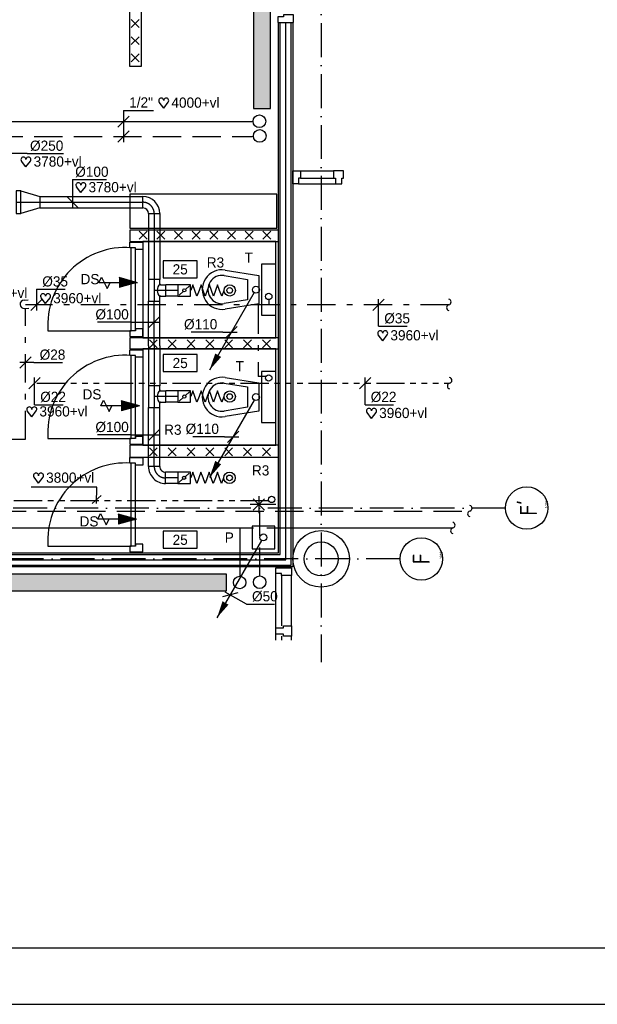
# Model space of a CAD drawing. Extents: x 25315 to 170951, y 867852 to 951952.
# Tile 2 of 119: x 40797 to 51003, y 867852 to 885252. Entities that reach past the tile are written whole.
import ezdxf
from ezdxf.enums import TextEntityAlignment as Align

# ---------------------------------------------------------------- set-up
doc = ezdxf.new("R2010")
doc.units = 0
doc.header["$LTSCALE"] = 100
for name, pattern in [('2322107', [2000, 1000, 1000]), ('2322108', [7, 5, -2]), ('2322109', [10, 5, -2, 1, -2]), ('2322110', [10, 5, -1, 1, -1, 1, -1]), ('2322111', [12, 5, -1, 1, -1, 1, -1, 1, -1]), ('CENTER2', [11.25, 7.5, -1.25, 1.25, -1.25]), ('CENTER4', [5, 3.125, -0.625, 0.625, -0.625]), ('DASHDOT', [9, 6, -1.5, 0, -1.5]), ('LURETOUR', [6, 4, -2])]:
    doc.linetypes.add(name, pattern=pattern)
doc.layers.get('0').update_dxf_attribs({"linetype": 'CONTINUOUS'})
for name, color, linetype in [('00KAD025', 2, 'CONTINUOUS'), ('00KAD070', 5, 'CONTINUOUS'), ('AL$7----_STRAMIEN', 1, 'DASHDOT'), ('ALN-----_BLOCKNAAM', 2, 'CONTINUOUS'), ('ALXAC---_LICHTBETON', 1, 'CONTINUOUS'), ('BOUW', 8, 'CONTINUOUS'), ('DOORSNEDE', 1, 'CONTINUOUS'), ('WL5233--', 4, 'CONTINUOUS'), ('WL524---', 4, 'CONTINUOUS'), ('WL531---', 4, 'CONTINUOUS'), ('WL532---', 4, 'CONTINUOUS'), ('WL5327--', 4, 'CONTINUOUS'), ('WL561---', 4, 'CONTINUOUS'), ('WL561---_AANVOER', 4, 'CONTINUOUS'), ('WL561---_RETOUR', 4, 'CONTINUOUS'), ('WL570---', 3, 'CONTINUOUS'), ('WL570---_HARTLIJN', 7, 'CONTINUOUS'), ('WL570---_RETOUR', 3, 'CONTINUOUS'), ('WM524---', 1, 'CONTINUOUS'), ('WM531---', 1, 'CONTINUOUS'), ('WM5327--', 1, 'CONTINUOUS'), ('WM561---', 1, 'CONTINUOUS'), ('WM570---', 1, 'CONTINUOUS')]:
    doc.layers.add(name, color=color, linetype=linetype)
doc.styles.add('BURO-018', font='BUROFONT.shx', dxfattribs={"height": 180})
doc.styles.get("Standard").update_dxf_attribs({"font": 'ISOCP'})

# ---------------------------------------------------------------- blocks, each defined once
blk = doc.blocks.new('HART')
at = {"color": 1}
for q in [(-39.7, 52.4), (39.7, 52.4)]:
    blk.add_line((0, 0), q, dxfattribs=at)
for centre, start, end in [((-22.1, 65.7), 0, 217.18669), ((22.1, 65.7), 322.81331, 180)]:
    blk.add_arc(centre, 22.1, start, end, dxfattribs=at)
blk = doc.blocks.new('LU-1D-F-64127')
at = {"color": 0, "linetype": 'CONTINUOUS'}
for p, q in [((-147.7, 0), (-145.6, 0)), ((-145.6, 0), (-127.4, 50)), ((-127.4, 50), (-109.2, 0)), ((-109.2, 0), (-91, -50)), ((-91, -50), (-72.8, 0)), ((-72.8, 0), (-54.6, 50)), ((-54.6, 50), (-36.4, 0)), ((-36.4, 0), (-18.2, -50)), ((-18.2, -50), (0, 0)), ((0, 0), (18.2, 50)), ((18.2, 50), (36.4, 0)), ((36.4, 0), (54.6, -50)), ((54.6, -50), (72.8, 0)), ((72.8, 0), (91, 50)), ((91, 50), (109.2, 0)), ((109.2, 0), (127.4, -50)), ((127.4, -50), (145.6, 0)), ((145.6, 0), (147.7, 0))]:
    blk.add_line(p, q, dxfattribs=at)
blk = doc.blocks.new('LDV2121')
at = {"color": 0, "linetype": 'CONTINUOUS'}
blk.add_line((-0.25, -0.43), (-6.75, -11.69), dxfattribs=at)
blk.add_lwpolyline([(-6.75, -11.69, 0, 1, 0), (-5.5, -9.53, 1, 1, 0)], format="xyseb", dxfattribs=at)
blk.add_circle((0, 0), 0.5, dxfattribs=at)
blk = doc.blocks.new('LU-1D-VCH-C864A928')
at = {"color": 0, "linetype": 'CONTINUOUS'}
for p, q in [((40, 100), (0, 100)), ((0, 100), (0, -100)), ((40, 100), (209, 50)), ((40, -100), (40, 100)), ((209, 50), (209, -50)), ((209, -50), (40, -100)), ((0, -100), (40, -100))]:
    blk.add_line(p, q, dxfattribs=at)
at = {"layer": 'WL570---_HARTLIJN', "linetype": 'CENTER4'}
blk.add_line((0, 0), (209, 0), dxfattribs=at)
blk = doc.blocks.new('LU-ORND')
at = {"color": 0, "linetype": 'CONTINUOUS'}
for p, q in [((-3, 1.5), (-3, -1.5)), ((3, 1.5), (-3, 1.5)), ((3, -1.5), (3, 1.5)), ((-3, -1.5), (3, -1.5))]:
    blk.add_line(p, q, dxfattribs=at)
blk = doc.blocks.new('LU-1D-KL-646F')
at = {"color": 0, "linetype": 'CONTINUOUS'}
for p, q in [((-55.9, 50), (-55.9, -50)), ((55.9, 50), (-55.9, 50)), ((45.4, 40.7), (10.4, 9.3)), ((55.9, -50), (55.9, 50)), ((-55.9, -50), (55.9, -50)), ((-10.4, -9.3), (-45.4, -40.7))]:
    blk.add_line(p, q, dxfattribs=at)
blk.add_circle((0, 0), 14, dxfattribs=at)
blk = doc.blocks.new('*U280')
at = {"layer": 'ALXAC---_LICHTBETON', "color": 0}
for p, q in [((23152.7, 47473.3), (23082.7, 47543.3)), ((23152.7, 47543.3), (23082.7, 47473.3)), ((23152.7, 47321.8), (23082.7, 47391.8)), ((23152.7, 47391.8), (23082.7, 47321.8)), ((23152.7, 47170.3), (23082.7, 47240.3)), ((23152.7, 47240.3), (23082.7, 47170.3)), ((23152.7, 47018.8), (23082.7, 47088.8)), ((23152.7, 47088.8), (23082.7, 47018.8)), ((23152.7, 46867.3), (23082.7, 46937.3)), ((23152.7, 46937.3), (23082.7, 46867.3)), ((23152.7, 46715.8), (23082.7, 46785.8)), ((23152.7, 46785.8), (23082.7, 46715.8)), ((23152.7, 46564.3), (23082.7, 46634.3)), ((23152.7, 46634.3), (23082.7, 46564.3)), ((23152.7, 46412.8), (23082.7, 46482.8)), ((23152.7, 46482.8), (23082.7, 46412.8)), ((23152.7, 46261.3), (23082.7, 46331.3)), ((23152.7, 46331.3), (23082.7, 46261.3)), ((23152.7, 46109.8), (23082.7, 46179.8)), ((23152.7, 46179.8), (23082.7, 46109.8))]:
    blk.add_line(p, q, dxfattribs=at)
blk = doc.blocks.new('CVHATCH1')
at = {"color": 0, "linetype": 'CONTINUOUS'}
blk.add_solid([(-0.5, -0.5), (0.5, -0.5), (-0.5, 0.5), (0.5, 0.5)], dxfattribs=at)
blk = doc.blocks.new('2322401')
at = {"color": 0, "linetype": 'CONTINUOUS'}
for p, q in [((-0.5, 0.5, 1), (-0.5, 0.5)), ((-0.5, 0.5, 1), (-0.5, -0.5, 1)), ((0.5, 0.5, 1), (-0.5, 0.5, 1)), ((0.5, 0.5), (-0.5, 0.5)), ((-0.5, 0.5), (-0.5, -0.5)), ((0.5, 0.5, 1), (0.5, 0.5)), ((0.5, -0.5, 1), (0.5, 0.5, 1)), ((0.5, -0.5), (0.5, 0.5)), ((-0.5, -0.5, 1), (-0.5, -0.5)), ((-0.5, -0.5, 1), (0.5, -0.5, 1)), ((-0.5, -0.5), (0.5, -0.5)), ((0.5, -0.5, 1), (0.5, -0.5))]:
    blk.add_line(p, q, dxfattribs=at)
blk = doc.blocks.new('1010')
at = {"layer": 'AL$7----_STRAMIEN', "color": 7, "linetype": 'CONTINUOUS'}
blk.add_circle((0, 750), 750, dxfattribs=at)
at = {"layer": 'ALN-----_BLOCKNAAM', "linetype": 'CONTINUOUS'}
blk.add_text('1010', height=100, dxfattribs=at).set_placement((0, 0))
blk = doc.blocks.new('*U322', base_point=(11562.2, 11021.5))
at = {"color": 0, "linetype": 'CONTINUOUS'}
for p, q in [((11562.2, 11253.1), (11562.2, 10971.5)), ((11562.2, 11253.1), (11827.2, 11253.1)), ((11612.2, 11203.1), (11512.2, 11103.1)), ((11612.2, 11071.5), (11512.2, 10971.5))]:
    blk.add_line(p, q, dxfattribs=at)
at = {"color": 0, "linetype": 'CONTINUOUS', "style": 'BURO-018'}
blk.add_text('1/2"', height=90, dxfattribs=at).set_placement((11612.2, 11278.1))
blk = doc.blocks.new('*U331', base_point=(13696, 8841.7))
at = {"color": 0, "linetype": 'CONTINUOUS'}
for p, q in [((13746, 8891.7), (13646, 8791.7)), ((13696, 8651.7), (13696, 8891.7)), ((13696, 8651.7), (13948, 8651.7))]:
    blk.add_line(p, q, dxfattribs=at)
at = {"color": 0, "linetype": 'CONTINUOUS', "style": 'BURO-018'}
blk.add_text('%%C22', height=90, dxfattribs=at).set_placement((13746, 8676.7))
blk = doc.blocks.new('*U332', base_point=(12515.8, 9293.4))
at = {"color": 0, "linetype": 'CONTINUOUS'}
for p, q in [((12565.8, 9343.4), (12465.8, 9243.4)), ((12440.8, 9293.4), (12160.8, 9293.4)), ((12440.8, 9293.4), (12565.8, 9293.4))]:
    blk.add_line(p, q, dxfattribs=at)
at = {"color": 0, "linetype": 'CONTINUOUS', "style": 'BURO-018'}
blk.add_text('%%c110', height=90, dxfattribs=at).set_placement((12390.8, 9318.4), align=Align.RIGHT)
blk = doc.blocks.new('*U333', base_point=(12504.5, 6972.1))
at = {"color": 0, "linetype": 'CONTINUOUS'}
for p, q in [((12572.8, 6990.4), (12436.2, 6953.8)), ((12647.3, 6889.7), (12461.2, 6997.1)), ((12647.3, 6889.7), (12897.2, 6889.7))]:
    blk.add_line(p, q, dxfattribs=at)
at = {"color": 0, "linetype": 'CONTINUOUS', "style": 'BURO-018'}
blk.add_text('%%c50', height=90, dxfattribs=at).set_placement((12697.3, 6914.7))
blk = doc.blocks.new('*U334', base_point=(12530.3, 8369.4))
at = {"color": 0, "linetype": 'CONTINUOUS'}
for p, q in [((12455.3, 8369.4), (12175.3, 8369.4)), ((12455.3, 8369.4), (12580.3, 8369.4)), ((12580.3, 8419.4), (12480.3, 8319.4))]:
    blk.add_line(p, q, dxfattribs=at)
at = {"color": 0, "linetype": 'CONTINUOUS', "style": 'BURO-018'}
blk.add_text('%%c110', height=90, dxfattribs=at).set_placement((12405.3, 8394.4), align=Align.RIGHT)
blk = doc.blocks.new('LU-1D-K-64')
at = {"color": 0, "linetype": 'CONTINUOUS'}
for p, q in [((-0.5, 50), (0.5, 50)), ((-0.5, -50), (0.5, -50))]:
    blk.add_line(p, q, dxfattribs=at)
at = {"layer": 'WL570---_HARTLIJN', "linetype": 'CENTER2'}
blk.add_line((-0.5, 0), (0.5, 0), dxfattribs=at)
blk = doc.blocks.new('LU-1D-B--1-645A64')
at = {"color": 0, "linetype": 'CONTINUOUS'}
for p, q in [((-100, -50), (-100, 50)), ((-50, -100), (50, -100))]:
    blk.add_line(p, q, dxfattribs=at)
for radius in [150, 50]:
    blk.add_arc((-100, -100), radius, 0, 90, dxfattribs=at)
at = {"layer": 'WL570---_HARTLIJN', "linetype": 'CENTER4'}
blk.add_arc((-100, -100), 100, 0, 90, dxfattribs=at)
blk = doc.blocks.new('LU-1D-B-1-645A64')
at = {"color": 0, "linetype": 'CONTINUOUS'}
for p, q in [((50, 100), (-50, 100)), ((-100, 50), (-100, -50))]:
    blk.add_line(p, q, dxfattribs=at)
for radius in [50, 150]:
    blk.add_arc((-100, 100), radius, 270, 0, dxfattribs=at)
at = {"layer": 'WL570---_HARTLIJN', "linetype": 'CENTER4'}
blk.add_arc((-100, 100), 100, 270, 0, dxfattribs=at)
blk = doc.blocks.new('LU-1D-T-5A-64645ABE65')
at = {"color": 0, "linetype": 'CONTINUOUS'}
for p, q in [((-50, 58), (-50, 101.3)), ((50, 101.3), (-50, 101.3)), ((50, 58), (50, 101.3)), ((-58, 50), (-95.4, 50)), ((-95.4, 50), (-95.4, -50)), ((95.4, 50), (58, 50)), ((95.4, -50), (95.4, 50)), ((-95.4, -50), (95.4, -50))]:
    blk.add_line(p, q, dxfattribs=at)
at = {"color": 0, "linetype": 'CONTINUOUS', "flags": 128}
for points in [[(-58, 50, 0.02182), (-57.1, 50, 0.037214), (-56.6, 50.1, 0.006436), (-55.6, 50.4, 0.02182), (-55.3, 50.5, 0.02182), (-54.6, 50.7, 0.02182), (-54, 51.1, 0.02182), (-53.4, 51.4, 0.02182), (-52.9, 51.9, 0.02182), (-52.3, 52.3, 0.02182), (-51.9, 52.9, 0.02182), (-51.4, 53.4, 0.02182), (-51.1, 54, 0.02182), (-50.7, 54.6, 0.02182), (-50.5, 55.3, 0.02182), (-50.4, 55.6, 0.006436), (-50.1, 56.6, 0.037214), (-50, 57.1, 0.02182), (-50, 58)], [(50, 58, 0.02182), (50, 57.1, 0.037214), (50.1, 56.6, 0.006436), (50.4, 55.6, 0.02182), (50.5, 55.3, 0.02182), (50.7, 54.6, 0.02182), (51.1, 54, 0.02182), (51.4, 53.4, 0.02182), (51.9, 52.9, 0.02182), (52.3, 52.3, 0.02182), (52.9, 51.9, 0.02182), (53.4, 51.4, 0.02182), (54, 51.1, 0.02182), (54.6, 50.7, 0.02182), (55.3, 50.5, 0.02182), (55.6, 50.4, 0.006436), (56.6, 50.1, 0.037214), (57.1, 50, 0.02182), (58, 50)]]:
    blk.add_lwpolyline(points, format="xyb", dxfattribs=at)
at = {"color": 0, "linetype": 'CONTINUOUS'}
blk.add_arc((0, 108), 82, 225, 315, dxfattribs=at)
at = {"layer": 'WL570---_HARTLIJN', "linetype": 'CENTER4'}
for p, q in [((0, 101.3), (0, 0)), ((-95.4, 0), (95.4, 0))]:
    blk.add_line(p, q, dxfattribs=at)
blk = doc.blocks.new('*U335', base_point=(10696, 9024.8))
at = {"color": 0, "linetype": 'CONTINUOUS'}
for p, q in [((10746, 9074.8), (10646, 8974.8)), ((10771, 9024.8), (10646, 9024.8)), ((10771, 9024.8), (11024.1, 9024.8))]:
    blk.add_line(p, q, dxfattribs=at)
at = {"color": 0, "linetype": 'CONTINUOUS', "style": 'BURO-018'}
blk.add_text('%%C28', height=90, dxfattribs=at).set_placement((10821, 9049.8))
blk = doc.blocks.new('*U339', base_point=(11376.7, 8841.7))
at = {"color": 0, "linetype": 'CONTINUOUS'}
for p, q in [((11426.7, 8891.7), (11326.7, 8791.7)), ((11376.7, 8651.7), (11376.7, 8891.7)), ((11376.7, 8651.7), (11628.7, 8651.7))]:
    blk.add_line(p, q, dxfattribs=at)
at = {"color": 0, "linetype": 'CONTINUOUS', "style": 'BURO-018'}
blk.add_text('%%C22', height=90, dxfattribs=at).set_placement((11426.7, 8676.7))
blk = doc.blocks.new('LU-ORNAM-646410')
at = {"color": 0, "linetype": 'CONTINUOUS'}
for radius in [50, 25]:
    blk.add_circle((0, 0), radius, dxfattribs=at)
blk = doc.blocks.new('*U340', base_point=(11110.3, 10490.8))
at = {"color": 0, "linetype": 'CONTINUOUS'}
for p, q in [((11110.3, 10640.8), (11110.3, 10390.8)), ((11110.3, 10640.8), (11410.2, 10640.8)), ((11060.4, 10490.7), (11160.1, 10391))]:
    blk.add_line(p, q, dxfattribs=at)
at = {"layer": 'WM570---', "linetype": 'CONTINUOUS', "style": 'BURO-018'}
blk.add_text('%%c100', height=90, dxfattribs=at).set_placement((11135.3, 10665.8))
blk = doc.blocks.new('*U341', base_point=(11783.3, 8385.6))
at = {"color": 0, "linetype": 'CONTINUOUS'}
for p, q in [((11633.3, 8385.6), (11333.4, 8385.6)), ((11633.3, 8385.6), (11883.3, 8385.6)), ((11783.5, 8335.7), (11883.2, 8435.4))]:
    blk.add_line(p, q, dxfattribs=at)
at = {"layer": 'WM570---', "linetype": 'CONTINUOUS', "style": 'BURO-018'}
blk.add_text('%%c100', height=90, dxfattribs=at).set_placement((11608.3, 8410.6), align=Align.RIGHT)
blk = doc.blocks.new('*U342', base_point=(11783.3, 9381))
at = {"color": 0, "linetype": 'CONTINUOUS'}
for p, q in [((11783.5, 9331.1), (11883.2, 9430.8)), ((11633.3, 9381), (11333.4, 9381)), ((11633.3, 9381), (11883.3, 9381))]:
    blk.add_line(p, q, dxfattribs=at)
at = {"layer": 'WM570---', "linetype": 'CONTINUOUS', "style": 'BURO-018'}
blk.add_text('%%c100', height=90, dxfattribs=at).set_placement((11608.3, 9406), align=Align.RIGHT)
blk = doc.blocks.new('*U321', base_point=(10561, 12448.5))
at = {"color": 0, "linetype": 'CONTINUOUS'}
for p, q in [((10711, 12448.5), (10386, 12448.5)), ((10485.9, 12398.6), (10386.2, 12498.3)), ((10711, 12448.5), (11031, 12448.5))]:
    blk.add_line(p, q, dxfattribs=at)
at = {"layer": 'WM570---', "linetype": 'CONTINUOUS', "style": 'BURO-018'}
blk.add_text('%%c250', height=90, dxfattribs=at).set_placement((10736, 12473.5))
blk = doc.blocks.new('*U428', base_point=(11355.3, 12988))
at = {"color": 0, "linetype": 'CONTINUOUS'}
for p, q in [((11405.3, 13038), (11305.3, 12938)), ((11355.3, 12798), (11355.3, 13038)), ((11355.3, 12798), (11608.5, 12798))]:
    blk.add_line(p, q, dxfattribs=at)
at = {"color": 0, "linetype": 'CONTINUOUS', "style": 'BURO-018'}
blk.add_text('%%C35', height=90, dxfattribs=at).set_placement((11405.3, 12823))
blk = doc.blocks.new('LDS')
at = {"color": 0, "linetype": 'CONTINUOUS'}
for p, q in [((0, 1), (1, 1)), ((0, -1), (1, -1))]:
    blk.add_line(p, q, dxfattribs=at)
blk.add_arc((0, 0), 1, 90, 270, dxfattribs=at)

msp = doc.modelspace()

# ---------------------------------------------------------------- linework, layer by layer
at = {"layer": '00KAD025', "linetype": 'CONTINUOUS'}
msp.add_line((25314.7, 867852.4), (170950.7, 867852.4), dxfattribs=at)
at = {"layer": '00KAD070', "linetype": 'CONTINUOUS'}
msp.add_line((26314.7, 868852.4), (169950.7, 868852.4), dxfattribs=at)
at = {"layer": 'AL$7----_STRAMIEN', "color": 1}
for p, q in [((46122.2, 910393.7), (46122.2, 873897.9)), ((49381.8, 876622.7), (30058.9, 876622.7)), ((47519, 875722.7), (28196.1, 875722.7))]:
    msp.add_line(p, q, dxfattribs=at)
at = {"layer": 'BOUW'}
for p, q in [((45372.2, 875832.8), (45372.2, 885202.1)), ((45372.2, 885202.1), (45622.2, 885202.1)), ((45402.2, 875802.8), (45402.2, 885202.1)), ((45497.2, 875707.8), (45497.2, 885202.1)), ((45592.2, 875612.8), (45592.2, 885202.1)), ((45622.2, 885202.1), (45622.2, 875582.8)), ((45756.2, 882578.8), (46341.2, 882578.8)), ((45722.2, 882350.8), (46375.2, 882350.8)), ((45756.2, 882452.8), (46341.2, 882452.8)), ((45343, 882170.9), (42743.2, 882170.9)), ((42743.2, 882170.9), (42743.2, 881570.9)), ((45343, 881570.9), (45343, 882170.9)), ((45372.2, 881532.9), (42742.2, 881532.9)), ((42742.2, 881532.9), (42742.2, 881332.9)), ((42743.2, 881570.9), (45343, 881570.9)), ((43048.4, 881373.6), (42908.4, 881513.6)), ((42908.4, 881373.6), (43048.4, 881513.6)), ((43360.9, 881373.6), (43220.9, 881513.6)), ((43220.9, 881373.6), (43360.9, 881513.6)), ((43673.4, 881373.6), (43533.4, 881513.6)), ((43533.4, 881373.6), (43673.4, 881513.6)), ((43985.9, 881373.6), (43845.9, 881513.6)), ((43845.9, 881373.6), (43985.9, 881513.6)), ((44298.4, 881373.6), (44158.4, 881513.6)), ((44158.4, 881373.6), (44298.4, 881513.6)), ((44610.9, 881373.6), (44470.9, 881513.6)), ((44470.9, 881373.6), (44610.9, 881513.6)), ((44923.4, 881373.6), (44783.4, 881513.6)), ((44783.4, 881373.6), (44923.4, 881513.6)), ((45235.9, 881373.6), (45095.9, 881513.6)), ((45095.9, 881373.6), (45235.9, 881513.6)), ((45372.2, 881332.9), (45372.2, 881532.9)), ((42742.2, 881332.9), (42992.2, 881332.9)), ((42742.2, 881322.9), (42970.2, 881322.9)), ((42742.2, 881222.9), (42742.2, 881322.9)), ((45322.2, 881332.9), (42970.2, 881332.9)), ((42970.2, 881332.9), (42970.2, 879632.9)), ((42970.2, 881322.9), (42970.2, 881188.9)), ((42992.2, 881332.9), (45372.2, 881332.9)), ((42992.2, 881332.9), (42992.2, 881332.9)), ((45322.2, 879632.9), (45322.2, 881332.9)), ((42844.2, 881222.9), (42742.2, 881222.9)), ((42764.2, 879754.9), (42764.2, 881222.9)), ((42844.2, 881188.9), (42844.2, 881222.9)), ((42844.2, 879754.9), (42844.2, 881222.9)), ((42970.2, 881188.9), (42844.2, 881188.9)), ((44427.7, 880828.5), (45022.2, 880732.9)), ((45322.2, 880932.9), (45072.2, 880932.9)), ((45072.2, 880932.9), (45072.2, 880032.9)), ((45322.2, 880032.9), (45322.2, 880932.9)), ((44411.9, 880729.8), (44822.2, 880663.8)), ((44822.2, 880663.8), (44822.2, 880302.1)), ((45022.2, 880732.9), (45022.2, 880232.9)), ((44172.2, 880382.9), (44172.2, 880382.9)), ((44822.2, 880302.1), (44411.9, 880236.1)), ((45022.2, 880232.9), (44427.7, 880137.4)), ((44522.2, 880132.9), (44522.2, 880132.9)), ((45072.2, 880032.9), (45322.2, 880032.9)), ((41296.2, 879754.9), (42764.2, 879754.9)), ((42844.2, 879754.9), (42742.2, 879754.9)), ((42742.2, 879754.9), (42742.2, 879654.9)), ((42970.2, 879788.9), (42844.2, 879788.9)), ((42844.2, 879788.9), (42844.2, 879754.9)), ((42970.2, 879654.9), (42970.2, 879788.9)), ((42742.2, 879654.9), (42970.2, 879654.9)), ((45372.2, 879632.9), (42742.2, 879632.9)), ((42742.2, 879632.9), (42742.2, 879432.9)), ((42970.2, 879632.9), (45322.2, 879632.9)), ((43228.6, 879454.1), (43088.6, 879594.1)), ((43088.6, 879454.1), (43228.6, 879594.1)), ((43561.5, 879454.1), (43421.5, 879594.1)), ((43421.5, 879454.1), (43561.5, 879594.1)), ((43894.3, 879454.1), (43754.3, 879594.1)), ((43754.3, 879454.1), (43894.3, 879594.1)), ((44227.2, 879454.1), (44087.2, 879594.1)), ((44087.2, 879454.1), (44227.2, 879594.1)), ((44560, 879454.1), (44420, 879594.1)), ((44420, 879454.1), (44560, 879594.1)), ((44892.9, 879454.1), (44752.9, 879594.1)), ((44752.9, 879454.1), (44892.9, 879594.1)), ((45225.8, 879454.1), (45085.8, 879594.1)), ((45085.8, 879454.1), (45225.8, 879594.1)), ((45372.2, 879432.9), (45372.2, 879632.9)), ((42742.2, 879432.9), (45372.2, 879432.9)), ((42742.2, 879419.5), (42970.2, 879419.5)), ((42742.2, 879319.5), (42742.2, 879419.5)), ((45322.2, 879432.9), (42970.2, 879432.9)), ((42970.2, 879432.9), (42970.2, 877732.9)), ((42970.2, 879419.5), (42970.2, 879285.5)), ((45322.2, 877732.9), (45322.2, 879432.9)), ((42844.2, 879319.5), (42742.2, 879319.5)), ((42764.2, 877851.5), (42764.2, 879319.5)), ((42844.2, 877851.5), (42844.2, 879319.5)), ((42844.2, 879285.5), (42844.2, 879319.5)), ((42970.2, 879285.5), (42844.2, 879285.5)), ((45322.2, 879032.9), (45072.2, 879032.9)), ((45072.2, 879032.9), (45072.2, 878132.9)), ((45322.2, 878132.9), (45322.2, 879032.9)), ((44427.7, 878928.5), (45022.2, 878832.9)), ((44411.9, 878829.8), (44822.2, 878763.8)), ((44822.2, 878763.8), (44822.2, 878402.1)), ((45022.2, 878832.9), (45022.2, 878332.9)), ((44172.2, 878482.9), (44172.2, 878482.9)), ((44822.2, 878402.1), (44411.9, 878336.1)), ((45022.2, 878332.9), (44427.7, 878237.4)), ((44522.2, 878232.9), (44522.2, 878232.9)), ((45072.2, 878132.9), (45322.2, 878132.9)), ((41296.2, 877851.5), (42764.2, 877851.5)), ((42844.2, 877851.5), (42742.2, 877851.5)), ((42742.2, 877851.5), (42742.2, 877751.5)), ((42970.2, 877885.5), (42844.2, 877885.5)), ((42844.2, 877885.5), (42844.2, 877851.5)), ((42970.2, 877751.5), (42970.2, 877885.5)), ((42742.2, 877751.5), (42970.2, 877751.5)), ((45372.2, 877732.9), (42742.2, 877732.9)), ((42742.2, 877732.9), (42742.2, 877518.9)), ((42970.2, 877732.9), (45322.2, 877732.9)), ((43228.6, 877546.9), (43088.6, 877686.9)), ((43088.6, 877546.9), (43228.6, 877686.9)), ((43561.5, 877546.9), (43421.5, 877686.9)), ((43421.5, 877546.9), (43561.5, 877686.9)), ((43894.3, 877546.9), (43754.3, 877686.9)), ((43754.3, 877546.9), (43894.3, 877686.9)), ((44227.2, 877546.9), (44087.2, 877686.9)), ((44087.2, 877546.9), (44227.2, 877686.9)), ((44560, 877546.9), (44420, 877686.9)), ((44420, 877546.9), (44560, 877686.9)), ((44892.9, 877546.9), (44752.9, 877686.9)), ((44752.9, 877546.9), (44892.9, 877686.9)), ((45225.8, 877546.9), (45085.8, 877686.9)), ((45085.8, 877546.9), (45225.8, 877686.9)), ((45372.2, 877518.9), (45372.2, 877732.9)), ((42742.2, 877518.9), (45372.2, 877518.9)), ((42742.2, 877515.2), (42970.2, 877515.2)), ((42742.2, 877415.2), (42742.2, 877515.2)), ((42970.2, 877515.2), (42970.2, 877381.2)), ((42844.2, 877415.2), (42742.2, 877415.2)), ((42764.2, 875947.2), (42764.2, 877415.2)), ((42844.2, 877381.2), (42844.2, 877415.2)), ((42844.2, 875947.2), (42844.2, 877415.2)), ((42970.2, 877381.2), (42844.2, 877381.2)), ((45122.2, 876782.9), (44922.2, 876582.9)), ((44922.2, 876782.9), (45122.2, 876582.9)), ((45022.2, 876832.9), (45022.2, 876532.9)), ((45322.2, 876682.9), (44872.2, 876682.9)), ((31902.2, 875832.8), (45372.2, 875832.8)), ((31902.2, 875802.8), (45402.2, 875802.8)), ((31902.2, 875707.8), (45497.2, 875707.8)), ((31902.2, 875612.8), (45592.2, 875612.8)), ((45622.2, 875582.8), (31902.2, 875582.8)), ((45322.2, 875462.8), (45322.2, 875562.8)), ((45322.2, 875562.8), (45600.2, 875562.8)), ((45600.2, 875562.8), (45600.2, 875428.8)), ((45424.2, 875462.8), (45322.2, 875462.8)), ((45322.2, 874506.8), (45322.2, 875462.8)), ((45424.2, 875428.8), (45424.2, 875462.8)), ((45600.2, 875428.8), (45424.2, 875428.8)), ((45424.2, 875428.8), (45424.2, 874540.8)), ((45600.2, 874540.8), (45600.2, 875428.8)), ((45456.2, 874506.8), (45456.2, 874540.8)), ((45456.2, 874540.8), (45600.2, 874540.8)), ((45600.2, 874540.8), (45600.2, 874360.8)), ((45322.2, 874394.8), (45322.2, 874506.8)), ((45322.2, 874506.8), (45456.2, 874506.8)), ((45456.2, 874394.8), (45322.2, 874394.8)), ((45322.2, 874287.4), (45322.2, 874394.8)), ((45424.2, 874360.8), (45424.2, 874287.4)), ((45456.2, 874360.8), (45456.2, 874394.8)), ((45600.2, 874360.8), (45456.2, 874360.8)), ((45600.2, 874287.4), (45600.2, 874360.8))]:
    msp.add_line(p, q, dxfattribs=at)
msp.add_lwpolyline([(42942.2, 887456.9), (42942.2, 884426.9), (42742.2, 884426.9), (42742.2, 887456.9)], close=True, dxfattribs=at)
for points in [[(45358.2, 885202.1), (45636.2, 885202.1), (45636.2, 885336.1), (45460.2, 885336.1), (45460.2, 885302.1), (45358.2, 885302.1), (45358.2, 885202.1)], [(45622.2, 882350.8), (45622.2, 882578.8), (45756.2, 882578.8), (45756.2, 882452.8), (45722.2, 882452.8), (45722.2, 882350.8), (45622.2, 882350.8)], [(46375.2, 882350.8), (46487.2, 882350.8), (46487.2, 882452.8), (46521.2, 882452.8), (46521.2, 882578.8), (46341.2, 882578.8), (46341.2, 882452.8), (46375.2, 882452.8), (46375.2, 882350.8), (46487.2, 882350.8)], [(41296.2, 875947.2), (42764.2, 875947.2)], [(42742.2, 875847.2), (42970.2, 875847.2), (42970.2, 875981.2), (42844.2, 875981.2), (42844.2, 875947.2), (42742.2, 875947.2), (42742.2, 875847.2)]]:
    msp.add_lwpolyline(points, dxfattribs=at)
for radius in [500, 500, 300, 300]:
    msp.add_circle((46122.5, 875722.7), radius, dxfattribs=at)
for centre, radius, start, end in [((42664.1, 879855), 1371.6, 85.8145, 184.1855), ((44372.2, 880482.9), 350, 80.86729, 279.13271), ((44372.2, 880482.9), 250, 80.86729, 279.13271), ((42664.1, 877951.6), 1371.6, 85.8145, 184.1855), ((44372.2, 878582.9), 350, 80.86729, 279.13271), ((44372.2, 878582.9), 250, 80.86729, 279.13271), ((42664.1, 876047.3), 1371.6, 85.8145, 184.1855)]:
    msp.add_arc(centre, radius, start, end, dxfattribs=at)
at = {"layer": 'DOORSNEDE', "color": 1}
for p, q in [((42879.3, 880603.3), (42192.9, 880603.3)), ((42879.3, 880603.3), (42554.1, 880693.6)), ((42914.1, 878427.9), (42589, 878518.2)), ((42914.1, 878427.9), (42227.7, 878427.9)), ((42914.1, 878427.9), (42589, 878337.6)), ((42861.8, 876426.5), (42175.5, 876426.5)), ((42861.8, 876426.5), (42536.7, 876516.7)), ((42861.8, 876426.5), (42536.7, 876336.2))]:
    msp.add_line(p, q, dxfattribs=at)
for points in [[(42554.1, 880693.6), (42554.1, 880603.3), (42879.3, 880603.3)], [(42589, 878518.2), (42589, 878427.9), (42914.1, 878427.9)], [(42536.7, 876516.7), (42536.7, 876426.5), (42861.8, 876426.5)]]:
    msp.add_solid(points, dxfattribs=at)
at = {"layer": 'WL5233--', "color": 3}
for p, q in [((44902.2, 876302.8), (44902.2, 875902.8)), ((45302.2, 876302.8), (44902.2, 876302.8)), ((45302.2, 875902.8), (45302.2, 876302.8)), ((44902.2, 875902.8), (45302.2, 875902.8))]:
    msp.add_line(p, q, dxfattribs=at)
at = {"layer": 'WL531---', "linetype": '2322109'}
for p, q in [((45197.9, 880305.2), (45197.9, 880214.9)), ((40899.3, 877841.1), (40898.2, 880152.9)), ((48379.2, 880214.9), (40899.3, 880214.9)), ((45011.8, 880202.5), (45011.8, 878944.2)), ((45151.1, 878944.2), (45011.8, 878944.2)), ((39593.7, 877841.1), (40899.3, 877841.1))]:
    msp.add_line(p, q, dxfattribs=at)
at = {"layer": 'WL531---', "color": 1}
for p, q in [((42162, 876990.7), (41000.6, 876990.7)), ((42151.6, 876700.5), (42162, 876990.7)), ((42079, 876700.5), (42234.6, 876845.6))]:
    msp.add_line(p, q, dxfattribs=at)
at = {"layer": 'WL532---', "linetype": '2322110'}
msp.add_line((45195.6, 876749.3), (39344.2, 876749.3), dxfattribs=at)
at = {"layer": 'WL5327--', "linetype": '2322111'}
msp.add_line((41099.3, 878827.2), (48393.5, 878827.2), dxfattribs=at)
at = {"layer": 'WL561---', "color": 1}
for centre, radius in [((45033.1, 883456.6), 111.3), ((45038.4, 883198.1), 111.3), ((45197.9, 880360.9), 55.7), ((45197.9, 878919.6), 55.7), ((45248, 876773.9), 55.7), ((44683.9, 875306.1), 111.3), ((45037.2, 875311.5), 111.3)]:
    msp.add_circle(centre, radius, dxfattribs=at)
at = {"layer": 'WL561---', "color": 4, "linetype": 'CONTINUOUS'}
for centre, start, end in [((48368, 880264.9), 282.68038, 77.31962), ((48390.5, 880164.9), 102.68038, 257.31962), ((48382.3, 878877.2), 282.68038, 77.31962), ((48404.8, 878777.2), 102.68038, 257.31962), ((48738.4, 876619.8), 282.68038, 77.31962), ((48760.9, 876519.8), 102.68038, 257.31962), ((48460.9, 876219.8), 102.68038, 257.31962), ((48438.4, 876319.8), 282.68038, 77.31962)]:
    msp.add_arc(centre, 51.2, start, end, dxfattribs=at)
at = {"layer": 'WL561---_AANVOER', "linetype": '2322107'}
for p, q in [((44917.1, 883449.9), (33651.4, 883449.9)), ((32760, 876269.8), (44930.1, 876269.8)), ((44694.4, 875416.6), (44694.4, 876268.3)), ((45164.2, 876269.8), (48449.7, 876269.8))]:
    msp.add_line(p, q, dxfattribs=at)
at = {"layer": 'WL561---_RETOUR', "linetype": '2322108'}
for p, q in [((33351.4, 883186.8), (44909.3, 883186.8)), ((36210.3, 876569.8), (48749.7, 876569.8)), ((45041.2, 875425.3), (45041.2, 876567.8))]:
    msp.add_line(p, q, dxfattribs=at)
at = {"layer": 'WL570---', "color": 1}
for p, q in [((42192.9, 880603.3), (42242.9, 880703.3)), ((42242.9, 880703.3), (42342.9, 880503.3)), ((42342.9, 880503.3), (42392.9, 880603.3)), ((42227.7, 878427.9), (42277.7, 878527.9)), ((42277.7, 878527.9), (42377.7, 878327.9)), ((42377.7, 878327.9), (42427.7, 878427.9)), ((42175.5, 876426.5), (42225.5, 876526.5)), ((42225.5, 876526.5), (42325.5, 876326.5)), ((42325.5, 876326.5), (42375.5, 876426.5))]:
    msp.add_line(p, q, dxfattribs=at)
for points in [[(42879.3, 880603.3, 0, 181, 0), (42554.1, 880603.3, 181, 181, 0)], [(42914.1, 878427.9, 0, 181, 0), (42589, 878427.9, 181, 181, 0)], [(42861.8, 876426.5, 0, 181, 0), (42536.7, 876426.5, 181, 181, 0)]]:
    msp.add_lwpolyline(points, format="xyseb", dxfattribs=at)
at = {"layer": 'WM531---'}
for p, q in [((41095.9, 880487.5), (41095.9, 880114.9)), ((41095.9, 880487.5), (41602.4, 880487.5)), ((41195.9, 880314.9), (40995.9, 880114.9))]:
    msp.add_line(p, q, dxfattribs=at)

# ---------------------------------------------------------------- block references
at = {"layer": 'AL$7----_STRAMIEN'}
ref = msp.add_blockref('1010', (50131.8, 876622.7), dxfattribs=dict(at, xscale=0.5, yscale=0.5, zscale=0.5, rotation=90))
ref.add_attrib('STR-NAAM', "F'", dxfattribs={"color": 3, "linetype": 'CONTINUOUS', "height": 300, "rotation": 90}).set_placement((49756.8, 876622.7), align=Align.MIDDLE)
ref = msp.add_blockref('1010', (48269, 875722.7), dxfattribs=dict(at, xscale=0.5, yscale=0.5, zscale=0.5, rotation=90))
ref.add_attrib('STR-NAAM', 'F', dxfattribs={"color": 3, "linetype": 'CONTINUOUS', "height": 300, "rotation": 90}).set_placement((47894, 875722.7), align=Align.MIDDLE)
at = {"layer": 'BOUW', "xscale": 2, "yscale": 2, "zscale": 2}
msp.add_blockref('*U280', (-3396.3, 792288.8), dxfattribs=at)
at = {"layer": 'WL524---', "color": 2, "xscale": 121.5, "yscale": 121.5, "zscale": 121.5}
for p in [(44972.2, 880480.9), (44972.2, 878582.9), (45102.2, 876102.8)]:
    msp.add_blockref('LDV2121', p, dxfattribs=at)
at = {"layer": 'WL532---', "linetype": '2322110', "xscale": 75, "yscale": 75, "zscale": 75, "rotation": 3.364842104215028}
msp.add_blockref('LDS', (40878.3, 880222.8), dxfattribs=at)
at = {"layer": 'WL561---', "xscale": 3520, "yscale": 300, "rotation": 90}
for name, zscale in [('CVHATCH1', 3520), ('2322401', 600)]:
    msp.add_blockref(name, (45075.8, 885443.7, 240), dxfattribs=dict(at, zscale=zscale))
at = {"layer": 'WL561---', "xscale": 4480, "yscale": 300}
for name, zscale in [('CVHATCH1', 4480), ('2322401', 800)]:
    msp.add_blockref(name, (42213.8, 875306.6, 240), dxfattribs=dict(at, zscale=zscale))
at = {"layer": 'WL570---', "color": 1, "xscale": 2, "yscale": 2, "zscale": 2}
for p in [(43342.6, 883689.9), (40907.5, 882649.2), (41878.1, 882196.3), (41253.6, 880234.2), (47212, 879578.3), (41010.6, 878233.8), (47013.7, 878205.9)]:
    msp.add_blockref('HART', p, dxfattribs=at)
at = {"layer": 'WL570---_RETOUR', "linetype": 'LURETOUR', "yscale": 2, "zscale": 2}
for name, p, xscale in [('LU-1D-VCH-C864A928', (40734.9, 882025.4), 2), ('LU-1D-K-64', (42063.4, 882025.4), 1821.053794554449), ('LU-1D-B--1-645A64', (43174, 882025.4), 2)]:
    msp.add_blockref(name, p, dxfattribs=dict(at, xscale=xscale))
for name, p, xscale, rotation in [('LU-1D-K-64', (43174, 881242.2), 1166.453617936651, 270), ('LU-1D-T-5A-64645ABE65', (43174, 880468.3), 2, 270), ('LU-1D-K-64', (43484.8, 880468.3), 216.3801416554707, 180), ('LU-1D-F-64127', (44111.8, 880468.3), 2, 180), ('LU-1D-K-64', (43174, 879882.3), 790.6743403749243, 90), ('LU-1D-K-64', (43174, 879134.9), 703.9780866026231, 270), ('LU-1D-T-5A-64645ABE65', (43174, 878592.2), 2, 270), ('LU-1D-K-64', (43484.8, 878592.2), 216.3801416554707, 180), ('LU-1D-F-64127', (44111.8, 878592.2), 2, 180), ('LU-1D-K-64', (43174, 877878.5), 1046.024045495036, 90), ('LU-1D-B-1-645A64', (43174, 877155.5), 2, 270), ('LU-1D-K-64', (43482.2, 877155.5), 216.3801416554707, 180), ('LU-1D-F-64127', (44109.2, 877155.5), 2, 180)]:
    msp.add_blockref(name, p, dxfattribs=dict(at, xscale=xscale, rotation=rotation))
at = {"layer": 'WL570---_RETOUR', "linetype": 'CONTINUOUS', "xscale": 2, "yscale": 2, "zscale": 2, "rotation": 180}
for p in [(43704.6, 880468.3), (43704.6, 878592.2), (43702, 877155.5)]:
    msp.add_blockref('LU-1D-KL-646F', p, dxfattribs=at)
at = {"layer": 'WL570---_RETOUR', "xscale": 2, "yscale": 2, "zscale": 2}
for p in [(44507.2, 880468.3), (44507.2, 878592.2), (44504.6, 877155.5)]:
    msp.add_blockref('LU-ORNAM-646410', p, dxfattribs=at)
at = {"layer": 'WM524---', "xscale": 2, "yscale": 2, "zscale": 2}
for name, p in [('*U332', (44538.9, 879730.5)), ('*U334', (44567.8, 877882.6)), ('*U333', (44516.3, 875088))]:
    msp.add_blockref(name, p, dxfattribs=at)
at = {"layer": 'WM531---', "xscale": 2, "yscale": 2, "zscale": 2}
for name, p in [('*U428', (47138.6, 880214.9)), ('*U335', (40899.3, 879193.4))]:
    msp.add_blockref(name, p, dxfattribs=at)
at = {"layer": 'WM5327--', "xscale": 2, "yscale": 2, "zscale": 2}
for name, p in [('*U339', (41059.4, 878827.2)), ('*U331', (46899.3, 878827.2))]:
    msp.add_blockref(name, p, dxfattribs=at)
at = {"layer": 'WM561---', "xscale": 2, "yscale": 2, "zscale": 2}
for name, p in [('*U322', (42631.7, 883186.8)), ('HART', (41129.2, 877062.7))]:
    msp.add_blockref(name, p, dxfattribs=at)
at = {"layer": 'WM570---', "xscale": 2, "yscale": 2, "zscale": 2}
for name, p in [('*U321', (40629.3, 882885.7)), ('*U340', (41727.9, 882125.4)), ('*U342', (43074, 879905.7)), ('*U341', (43074, 877914.9))]:
    msp.add_blockref(name, p, dxfattribs=at)
at = {"layer": 'WM570---'}
ref = msp.add_blockref('LU-ORND', (43632.5, 880840.5), dxfattribs=dict(at, xscale=100, yscale=100, zscale=100))
ref.add_attrib('LU_TEXT1', '25', dxfattribs={"layer": '0', "color": 1, "linetype": 'CONTINUOUS', "height": 180, "style": 'BURO-018'}).set_placement((43632.5, 880840.5), align=Align.MIDDLE)
ref = msp.add_blockref('LU-ORND', (43632.5, 879184.8), dxfattribs=dict(at, xscale=100, yscale=100, zscale=100))
ref.add_attrib('LU_TEXT1', '25', dxfattribs={"layer": '0', "color": 1, "linetype": 'CONTINUOUS', "height": 180, "style": 'BURO-018'}).set_placement((43632.5, 879184.8), align=Align.MIDDLE)
ref = msp.add_blockref('LU-ORND', (43632.5, 876060.9), dxfattribs=dict(at, xscale=100, yscale=100, zscale=100))
ref.add_attrib('LU_TEXT1', '25', dxfattribs={"layer": '0', "color": 1, "linetype": 'CONTINUOUS', "height": 180, "style": 'BURO-018'}).set_placement((43632.5, 876060.9), align=Align.MIDDLE)

# ---------------------------------------------------------------- texts
at = {"layer": 'BOUW', "color": 1, "style": 'BURO-018'}
for s, p in [('T', (44770.9, 880956.9)), ('T', (44611.4, 879039)), ('P', (44420.6, 876011.3))]:
    msp.add_text(s, height=180, dxfattribs=at).set_placement(p)
at = {"layer": 'WL532---', "color": 1, "style": 'BURO-018'}
for p in [(41871.7, 880578), (41906.6, 878541.8), (41854.3, 876296.8)]:
    msp.add_text('DS', height=180, dxfattribs=at).set_placement(p)
at = {"layer": 'WL570---', "color": 1, "style": 'BURO-018'}
for s, p in [('4000+vl', (43477.7, 883696.6)), ('3780+vl', (41042.6, 882656)), ('3780+vl', (42013.2, 882203.1)), ('R3', (44102, 880872.6)), ('3800+vl', (40082.2, 880334.2)), ('3960+vl', (41388.8, 880240.9)), ('3960+vl', (47347.1, 879585)), ('3960+vl', (41145.7, 878240.6)), ('3960+vl', (47148.8, 878212.6)), ('R3', (43348.7, 877916.4)), ('R3', (44900.7, 877197.5)), ('3800+vl', (41264.3, 877069.4))]:
    msp.add_text(s, height=180, dxfattribs=at).set_placement(p)
at = {"layer": 'WM531---', "style": 'BURO-018'}
msp.add_text('%%C35', height=180, dxfattribs=at).set_placement((41195.9, 880537.5))

doc.saveas('drawing.dxf')
